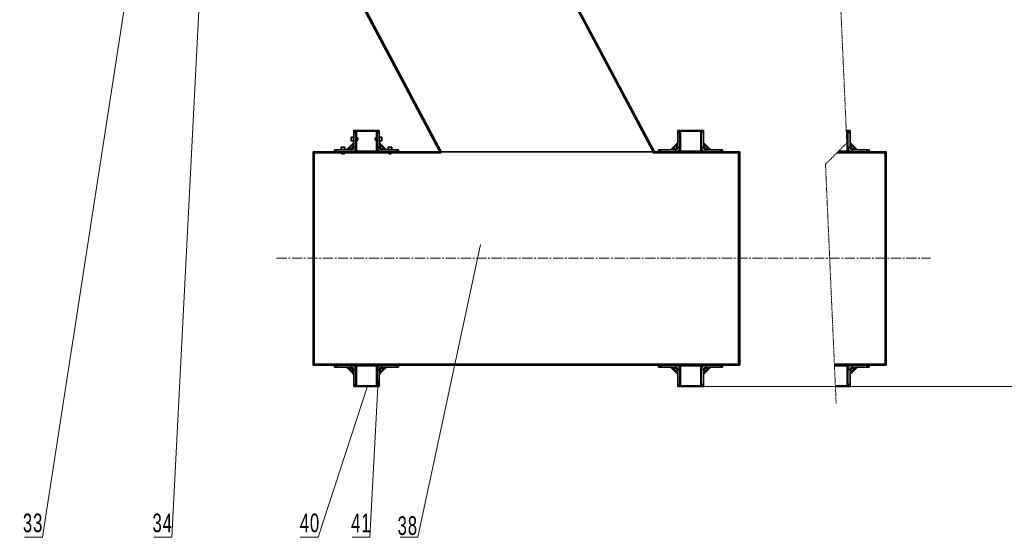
# Model space of a CAD drawing. Header units: millimetres. Extents: x -14862 to 14862, y -10512 to 10512.
# Tile 101 of 199: x 110 to 4727, y -5333 to -2906. Entities that reach past the tile are written whole.
import ezdxf

# ---------------------------------------------------------------- set-up
doc = ezdxf.new("R2010")
doc.units = ezdxf.units.MM
doc.header["$LTSCALE"] = 4
doc.linetypes.add('HIDDEN', pattern=[1.905, 1.27, -0.635])
doc.linetypes.add('点画线', pattern=[18, 12, -2, 2, -2])
doc.layers.get('0').update_dxf_attribs({"lineweight": 18})
for name, color, linetype, lineweight in [('中心线层', 1, '点画线', 18), ('几何体', 7, 'Continuous', 35), ('尺寸线层', 3, 'Continuous', 18), ('折断线', 4, 'HIDDEN', 18), ('注释', 3, 'Continuous', 18)]:
    doc.layers.add(name, color=color, linetype=linetype, lineweight=lineweight)
doc.styles.add('SLDTEXTSTYLE1', font='txt', dxfattribs={"width": 0.667})
doc.styles.add('标准', font='txt', dxfattribs={"width": 0.667})
doc.dimstyles.new('GB_尺寸', dxfattribs={"dimtxt": 3.5, "dimasz": 4, "dimexe": 2, "dimexo": 0, "dimtad": 1, "dimdsep": 46, "dimtxsty": '标准', "dimblk": '_CAXARROW', "dimcen": 0, "dimdle": 8, "dimazin": 2, "dimtfac": 0.707107, "dimtdec": 3, "dimtmove": 2, "dimatfit": 3, "dimfxl": 0, "dimfrac": 2, "dimtolj": 1, "dimarcsym": 0})

# ---------------------------------------------------------------- blocks, each defined once
blk = doc.blocks.new('SW_NOTE_0_9_2')
at = {"layer": '注释', "color": 0}
for p, q in [((-83.8, 0), (0, 0)), ((0, 0), (-83.8, 0)), ((-83.8, 0), (0, 0)), ((0, 0), (-83.8, 0)), ((-83.8, 0), (0, 0)), ((0, 0), (-83.8, 0))]:
    blk.add_line(p, q, dxfattribs=at)
at = {"layer": '注释', "color": 0, "insert": (-47.3, 98.5), "char_height": 87.5, "width": 150.519, "attachment_point": 2, "style": 'SLDTEXTSTYLE1'}
blk.add_mtext('\\T1.1;38', dxfattribs=at)
blk = doc.blocks.new('SW_NOTE_0_1')
at = {"layer": '注释', "color": 0}
for p, q in [((-83.8, 0), (0, 0)), ((0, 0), (-83.8, 0)), ((-83.8, 0), (0, 0)), ((0, 0), (-83.8, 0)), ((-83.8, 0), (0, 0)), ((0, 0), (-83.8, 0))]:
    blk.add_line(p, q, dxfattribs=at)
at = {"layer": '注释', "color": 0, "insert": (-40.6, 111.4), "char_height": 87.5, "width": 138.682, "attachment_point": 2, "style": 'SLDTEXTSTYLE1'}
blk.add_mtext('\\T1.1;41', dxfattribs=at)
blk = doc.blocks.new('SW_NOTE_0_1_0')
at = {"layer": '注释', "color": 0}
for p, q in [((-83.8, 0), (0, 0)), ((0, 0), (-83.8, 0)), ((-83.8, 0), (0, 0)), ((0, 0), (-83.8, 0)), ((-83.8, 0), (0, 0)), ((0, 0), (-83.8, 0))]:
    blk.add_line(p, q, dxfattribs=at)
at = {"layer": '注释', "color": 0, "insert": (-38.4, 111.4), "char_height": 87.5, "width": 148.146, "attachment_point": 2, "style": 'SLDTEXTSTYLE1'}
blk.add_mtext('\\T1.1;40', dxfattribs=at)
blk = doc.blocks.new('SW_NOTE_0_1_1')
at = {"layer": '注释', "color": 0}
for p, q in [((-83.8, 0), (0, 0)), ((0, 0), (-83.8, 0)), ((-83.8, 0), (0, 0)), ((0, 0), (-83.8, 0)), ((-83.8, 0), (0, 0)), ((0, 0), (-83.8, 0))]:
    blk.add_line(p, q, dxfattribs=at)
at = {"layer": '注释', "color": 0, "insert": (-43.7, 111.4), "char_height": 87.5, "width": 139.313, "attachment_point": 2, "style": 'SLDTEXTSTYLE1'}
blk.add_mtext('\\T1.1;33', dxfattribs=at)
blk = doc.blocks.new('SW_NOTE_0_1_2')
at = {"layer": '注释', "color": 0}
for p, q in [((-83.8, 0), (0, 0)), ((0, 0), (-83.8, 0)), ((-83.8, 0), (0, 0)), ((0, 0), (-83.8, 0)), ((-83.8, 0), (0, 0)), ((0, 0), (-83.8, 0))]:
    blk.add_line(p, q, dxfattribs=at)
at = {"layer": '注释', "color": 0, "insert": (-42.7, 111.4), "char_height": 87.5, "width": 136.158, "attachment_point": 2, "style": 'SLDTEXTSTYLE1'}
blk.add_mtext('\\T1.1;34', dxfattribs=at)
blk = doc.blocks.new('*X83')
at = {"layer": '注释', "linetype": 'Continuous'}
blk.add_hatch(color=0, dxfattribs=at).paths.add_polyline_path([(293.1, 1372.2), (291.7, 1355.8), (287.7, 1356.7)], flags=0)
at = {"layer": '注释', "color": 0, "linetype": 'Continuous'}
blk.add_line((293.1, 1372.2), (0, 0), dxfattribs=at)
blk = doc.blocks.new('*X84')
at = {"layer": '注释', "linetype": 'Continuous'}
blk.add_hatch(color=0, dxfattribs=at).paths.add_polyline_path([(38.2, 735.3), (39.4, 718.9), (35.3, 719.1)], flags=0)
at = {"layer": '注释', "color": 0, "linetype": 'Continuous'}
blk.add_line((38.2, 735.3), (0, 0), dxfattribs=at)
blk = doc.blocks.new('*X85')
at = {"layer": '注释', "linetype": 'Continuous'}
blk.add_hatch(color=0, dxfattribs=at).paths.add_polyline_path([(231, 708.5), (227.9, 692.4), (224, 693.7)], flags=0)
at = {"layer": '注释', "color": 0, "linetype": 'Continuous'}
blk.add_line((231, 708.5), (0, 0), dxfattribs=at)
blk = doc.blocks.new('*X86')
at = {"layer": '注释', "linetype": 'Continuous'}
blk.add_hatch(color=0, dxfattribs=at).paths.add_polyline_path([(401, 2589.8), (400.5, 2573.3), (396.5, 2573.9)], flags=0)
at = {"layer": '注释', "color": 0, "linetype": 'Continuous'}
blk.add_line((401, 2589.8), (0, 0), dxfattribs=at)
blk = doc.blocks.new('*X87')
at = {"layer": '注释', "linetype": 'Continuous'}
blk.add_hatch(color=0, dxfattribs=at).paths.add_polyline_path([(128.8, 2498.6), (130, 2482.2), (125.9, 2482.5)], flags=0)
at = {"layer": '注释', "color": 0, "linetype": 'Continuous'}
blk.add_line((128.8, 2498.6), (0, 0), dxfattribs=at)
blk = doc.blocks.new('*X150')
at = {"layer": '尺寸线层'}
for points in [[(5833.9, -105.9), (5846.4, -205.9), (5821.4, -205.9)], [(5833.9, -4625.9), (5846.4, -4525.9), (5821.4, -4525.9)]]:
    blk.add_hatch(color=0, dxfattribs=at).paths.add_polyline_path(points, flags=0)
at = {"layer": '尺寸线层', "color": 0}
for p, q in [((4281.8, -105.9), (5883.9, -105.9)), ((5833.9, -105.9), (5833.9, -4625.9)), ((3206.1, -4625.9), (5883.9, -4625.9))]:
    blk.add_line(p, q, dxfattribs=at)
at = {"layer": '尺寸线层', "color": 0, "insert": (5775, -2365.9), "char_height": 87.5, "width": 344.567, "attachment_point": 5, "rotation": 90, "line_spacing_factor": 1.15057, "style": '标准'}
blk.add_mtext('\\T1.1;4520', dxfattribs=at)
blk = doc.blocks.new('_CAXARROW')
blk.add_hatch(color=0).paths.add_polyline_path([(0, 0), (-1, 0.125), (-1, -0.125)], flags=0)

msp = doc.modelspace()

# ---------------------------------------------------------------- linework, layer by layer
at = {"layer": '中心线层'}
msp.add_line((1314.811, -4023.584), (4380.458, -4023.584), dxfattribs=at)
at = {"layer": '几何体'}
for p, q in [((1664.231, -2743.035), (2080.478, -3525.88)), ((2080.047, -3525.88), (1664.231, -2743.845)), ((2086.141, -3525.88), (1668.646, -2740.687)), ((2664.231, -2743.035), (3080.478, -3525.88)), ((3086.141, -3525.88), (2668.646, -2740.687)), ((1664.141, -3466.893), (1664.141, -3458.38)), ((1676.141, -3456.88), (1665.641, -3456.88)), ((1665.641, -3456.88), (1665.641, -3467.095)), ((1676.141, -3425.88), (1686.141, -3425.88)), ((1676.141, -3435.88), (1676.141, -3425.88)), ((1686.141, -3435.88), (1676.141, -3435.88)), ((1676.141, -3505.88), (1676.141, -3435.88)), ((1686.141, -3425.88), (1686.141, -3430.88)), ((1686.141, -3430.88), (1686.141, -3520.88)), ((1686.141, -3505.88), (1686.141, -3435.88)), ((1689.141, -3430.88), (1689.141, -3520.88)), ((1695.541, -3459.88), (1689.141, -3459.88)), ((1781.141, -3425.88), (1691.141, -3425.88)), ((1781.141, -3428.88), (1691.141, -3428.88)), ((1696.141, -3460.48), (1695.541, -3459.88)), ((1695.541, -3466.69), (1695.541, -3459.88)), ((1696.141, -3460.48), (1696.141, -3466.609)), ((1776.741, -3459.88), (1776.141, -3460.48)), ((1776.141, -3468.828), (1776.141, -3460.48)), ((1783.141, -3459.88), (1776.741, -3459.88)), ((1776.741, -3459.88), (1776.741, -3469.156)), ((1783.141, -3520.88), (1783.141, -3430.88)), ((1786.141, -3425.88), (1796.141, -3425.88)), ((1786.141, -3430.88), (1786.141, -3425.88)), ((1786.141, -3520.88), (1786.141, -3430.88)), ((1796.141, -3435.88), (1786.141, -3435.88)), ((1786.141, -3435.88), (1786.141, -3505.88)), ((1796.141, -3425.88), (1796.141, -3435.88)), ((1796.141, -3435.88), (1796.141, -3505.88)), ((1806.641, -3456.88), (1796.141, -3456.88)), ((1806.641, -3470.793), (1806.641, -3456.88)), ((1808.141, -3458.38), (1808.141, -3469.974)), ((3196.141, -3425.88), (3206.141, -3425.88)), ((3196.141, -3435.88), (3196.141, -3425.88)), ((3206.141, -3435.88), (3196.141, -3435.88)), ((3196.141, -3505.88), (3196.141, -3435.88)), ((3206.141, -3425.88), (3206.141, -3430.88)), ((3206.141, -3430.88), (3206.141, -3520.88)), ((3206.141, -3505.88), (3206.141, -3435.88)), ((3209.141, -3430.88), (3209.141, -3520.88)), ((3301.141, -3425.88), (3211.141, -3425.88)), ((3301.141, -3428.88), (3211.141, -3428.88)), ((3303.141, -3520.88), (3303.141, -3430.88)), ((3306.141, -3425.88), (3316.141, -3425.88)), ((3306.141, -3430.88), (3306.141, -3425.88)), ((3306.141, -3520.88), (3306.141, -3430.88)), ((3316.141, -3435.88), (3306.141, -3435.88)), ((3306.141, -3435.88), (3306.141, -3505.88)), ((3316.141, -3425.88), (3316.141, -3435.88)), ((3316.141, -3435.88), (3316.141, -3505.88)), ((3988.667, -3425.88), (3985.869, -3425.88)), ((3988.667, -3428.88), (3986.002, -3428.88)), ((3990.667, -3520.88), (3990.667, -3430.88)), ((3993.668, -3425.88), (4003.668, -3425.88)), ((3993.668, -3430.88), (3993.668, -3425.88)), ((3993.668, -3520.88), (3993.668, -3430.88)), ((4003.668, -3435.88), (3993.668, -3435.88)), ((3993.668, -3435.88), (3993.668, -3505.88)), ((4003.668, -3425.88), (4003.668, -3435.88)), ((4003.668, -3435.88), (4003.668, -3505.88)), ((1617.141, -3505.38), (1617.141, -3515.88)), ((1619.644, -3505.38), (1617.141, -3505.38)), ((1618.641, -3503.88), (1620.727, -3503.88)), ((1635.141, -3505.38), (1619.644, -3505.38)), ((1620.727, -3503.88), (1633.641, -3503.88)), ((1635.141, -3515.88), (1635.141, -3505.38)), ((1643.463, -3514.416), (1674.676, -3483.203)), ((1671.141, -3493.809), (1654.07, -3510.88)), ((1664.141, -3473.38), (1664.141, -3466.893)), ((1665.641, -3467.095), (1665.641, -3474.88)), ((1665.641, -3474.88), (1676.141, -3474.88)), ((1671.141, -3493.809), (1676.141, -3493.809)), ((1671.141, -3505.88), (1671.141, -3493.809)), ((1671.141, -3505.88), (1676.141, -3505.88)), ((1676.141, -3505.88), (1686.141, -3505.88)), ((1689.141, -3471.88), (1695.541, -3471.88)), ((1695.541, -3471.88), (1695.541, -3466.69)), ((1695.541, -3471.88), (1696.141, -3471.28)), ((1696.141, -3466.609), (1696.141, -3471.28)), ((1776.141, -3471.28), (1776.141, -3468.828)), ((1776.141, -3471.28), (1776.741, -3471.88)), ((1776.741, -3469.156), (1776.741, -3471.88)), ((1776.741, -3471.88), (1783.141, -3471.88)), ((1786.141, -3505.88), (1796.141, -3505.88)), ((1796.141, -3474.88), (1806.641, -3474.88)), ((1796.141, -3493.809), (1801.141, -3493.809)), ((1796.141, -3505.88), (1801.141, -3505.88)), ((1797.605, -3483.203), (1828.818, -3514.416)), ((1801.141, -3493.809), (1801.141, -3505.88)), ((1818.212, -3510.88), (1801.141, -3493.809)), ((1806.641, -3474.88), (1806.641, -3470.793)), ((1808.141, -3469.974), (1808.141, -3473.38)), ((1837.141, -3505.38), (1837.141, -3515.88)), ((1848.375, -3505.38), (1837.141, -3505.38)), ((1838.641, -3503.88), (1848.003, -3503.88)), ((1848.003, -3503.88), (1853.641, -3503.88)), ((1855.141, -3505.38), (1848.375, -3505.38)), ((1855.141, -3515.88), (1855.141, -3505.38)), ((3163.463, -3514.416), (3194.676, -3483.203)), ((3191.141, -3493.809), (3174.07, -3510.88)), ((3191.141, -3493.809), (3196.141, -3493.809)), ((3191.141, -3505.88), (3191.141, -3493.809)), ((3191.141, -3505.88), (3196.141, -3505.88)), ((3196.141, -3505.88), (3206.141, -3505.88)), ((3306.141, -3505.88), (3316.141, -3505.88)), ((3316.141, -3493.809), (3321.141, -3493.809)), ((3316.141, -3505.88), (3321.141, -3505.88)), ((3317.605, -3483.203), (3348.818, -3514.416)), ((3321.141, -3493.809), (3321.141, -3505.88)), ((3338.212, -3510.88), (3321.141, -3493.809)), ((3993.668, -3505.88), (4003.668, -3505.88)), ((4003.668, -3493.809), (4008.667, -3493.809)), ((4003.668, -3505.88), (4008.667, -3505.88)), ((4005.131, -3483.203), (4036.345, -3514.416)), ((4008.667, -3493.809), (4008.667, -3505.88)), ((4025.738, -3510.88), (4008.667, -3493.809)), ((1486.141, -3525.88), (1486.141, -4525.88)), ((2080.478, -3525.88), (1486.141, -3525.88)), ((1491.141, -3530.88), (2086.141, -3530.88)), ((1491.141, -3530.88), (1491.141, -4520.88)), ((1586.141, -3525.88), (1586.141, -3515.88)), ((1586.141, -3515.88), (1596.141, -3515.88)), ((1596.141, -3515.88), (1596.141, -3525.88)), ((1596.141, -3515.88), (1666.141, -3515.88)), ((1620.141, -3530.88), (1620.141, -3535.28)), ((1620.141, -3535.28), (1620.741, -3535.88)), ((1621.81, -3535.28), (1620.141, -3535.28)), ((1622.243, -3535.88), (1620.741, -3535.88)), ((1621.81, -3535.28), (1632.141, -3535.28)), ((1631.541, -3535.88), (1622.243, -3535.88)), ((1631.541, -3535.88), (1632.141, -3535.28)), ((1632.141, -3535.28), (1632.141, -3530.88)), ((1654.07, -3515.88), (1654.07, -3510.88)), ((1654.07, -3510.88), (1666.141, -3510.88)), ((1666.141, -3515.88), (1666.141, -3510.88)), ((1666.141, -3515.88), (1666.141, -3525.88)), ((1691.141, -3522.88), (1781.141, -3522.88)), ((1806.141, -3510.88), (1806.141, -3515.88)), ((1806.141, -3510.88), (1818.212, -3510.88)), ((1806.141, -3525.88), (1806.141, -3515.88)), ((1806.141, -3515.88), (1876.141, -3515.88)), ((1818.212, -3510.88), (1818.212, -3515.88)), ((1840.141, -3530.88), (1840.141, -3535.28)), ((1840.141, -3535.28), (1840.741, -3535.88)), ((1840.141, -3535.28), (1847.63, -3535.28)), ((1847.481, -3535.88), (1840.741, -3535.88)), ((1851.541, -3535.88), (1847.481, -3535.88)), ((1847.63, -3535.28), (1852.141, -3535.28)), ((1851.541, -3535.88), (1852.141, -3535.28)), ((1852.141, -3535.28), (1852.141, -3530.88)), ((1876.141, -3525.88), (1876.141, -3515.88)), ((1876.141, -3515.88), (1886.141, -3515.88)), ((1886.141, -3515.88), (1886.141, -3525.88)), ((2080.478, -3525.88), (2086.141, -3525.88)), ((2086.141, -3530.88), (2086.141, -3525.88)), ((2086.141, -3526.288), (3080.478, -3526.288)), ((3080.478, -3525.88), (3086.141, -3525.88)), ((3080.478, -3525.88), (3080.478, -3530.88)), ((3080.478, -3530.88), (3481.141, -3530.88)), ((3486.141, -3525.88), (3086.141, -3525.88)), ((3106.141, -3525.88), (3106.141, -3515.88)), ((3106.141, -3515.88), (3116.141, -3515.88)), ((3116.141, -3515.88), (3116.141, -3525.88)), ((3116.141, -3515.88), (3186.141, -3515.88)), ((3174.07, -3515.88), (3174.07, -3510.88)), ((3174.07, -3510.88), (3186.141, -3510.88)), ((3186.141, -3515.88), (3186.141, -3510.88)), ((3186.141, -3515.88), (3186.141, -3525.88)), ((3211.141, -3522.88), (3301.141, -3522.88)), ((3326.141, -3510.88), (3338.212, -3510.88)), ((3326.141, -3510.88), (3326.141, -3515.88)), ((3326.141, -3525.88), (3326.141, -3515.88)), ((3326.141, -3515.88), (3396.141, -3515.88)), ((3338.212, -3510.88), (3338.212, -3515.88)), ((3396.141, -3525.88), (3396.141, -3515.88)), ((3396.141, -3515.88), (3406.141, -3515.88)), ((3406.141, -3515.88), (3406.141, -3525.88)), ((3481.141, -4520.88), (3481.141, -3530.88)), ((3486.141, -4525.88), (3486.141, -3525.88)), ((3941.914, -3530.88), (4168.667, -3530.88)), ((4173.668, -3525.88), (3946.913, -3525.88)), ((3949.913, -3522.88), (3988.667, -3522.88)), ((4013.668, -3510.88), (4013.668, -3515.88)), ((4013.668, -3510.88), (4025.738, -3510.88)), ((4013.668, -3525.88), (4013.668, -3515.88)), ((4013.668, -3515.88), (4083.668, -3515.88)), ((4025.738, -3510.88), (4025.738, -3515.88)), ((4083.668, -3525.88), (4083.668, -3515.88)), ((4083.668, -3515.88), (4093.668, -3515.88)), ((4093.668, -3515.88), (4093.668, -3525.88)), ((4168.667, -4520.88), (4168.667, -3530.88)), ((4173.668, -4525.88), (4173.668, -3525.88)), ((1491.141, -4520.88), (3481.141, -4520.88)), ((3930.25, -4520.88), (4168.667, -4520.88)), ((1486.141, -4525.88), (3486.141, -4525.88)), ((1586.141, -4535.88), (1586.141, -4525.88)), ((1596.141, -4535.88), (1586.141, -4535.88)), ((1596.141, -4525.88), (1596.141, -4535.88)), ((1666.141, -4535.88), (1596.141, -4535.88)), ((1674.676, -4568.558), (1643.463, -4537.345)), ((1654.07, -4540.88), (1654.07, -4535.88)), ((1666.141, -4540.88), (1654.07, -4540.88)), ((1654.07, -4540.88), (1671.141, -4557.951)), ((1666.141, -4525.88), (1666.141, -4535.88)), ((1666.141, -4540.88), (1666.141, -4535.88)), ((1671.141, -4557.951), (1671.141, -4545.88)), ((1676.141, -4545.88), (1671.141, -4545.88)), ((1676.141, -4557.951), (1671.141, -4557.951)), ((1686.141, -4545.88), (1676.141, -4545.88)), ((1676.141, -4615.88), (1676.141, -4545.88)), ((1686.141, -4530.88), (1686.141, -4620.88)), ((1686.141, -4615.88), (1686.141, -4545.88)), ((1689.141, -4530.88), (1689.141, -4620.88)), ((1781.141, -4528.88), (1691.141, -4528.88)), ((1783.141, -4620.88), (1783.141, -4530.88)), ((1786.141, -4620.88), (1786.141, -4530.88)), ((1796.141, -4545.88), (1786.141, -4545.88)), ((1786.141, -4545.88), (1786.141, -4615.88)), ((1796.141, -4545.88), (1796.141, -4615.88)), ((1801.141, -4545.88), (1796.141, -4545.88)), ((1801.141, -4557.951), (1796.141, -4557.951)), ((1828.818, -4537.345), (1797.605, -4568.558)), ((1801.141, -4557.951), (1818.212, -4540.88)), ((1801.141, -4545.88), (1801.141, -4557.951)), ((1806.141, -4535.88), (1806.141, -4525.88)), ((1876.141, -4535.88), (1806.141, -4535.88)), ((1806.141, -4535.88), (1806.141, -4540.88)), ((1818.212, -4540.88), (1806.141, -4540.88)), ((1818.212, -4535.88), (1818.212, -4540.88)), ((1876.141, -4535.88), (1876.141, -4525.88)), ((1886.141, -4535.88), (1876.141, -4535.88)), ((1886.141, -4525.88), (1886.141, -4535.88)), ((3106.141, -4535.88), (3106.141, -4525.88)), ((3116.141, -4535.88), (3106.141, -4535.88)), ((3116.141, -4525.88), (3116.141, -4535.88)), ((3186.141, -4535.88), (3116.141, -4535.88)), ((3194.676, -4568.558), (3163.463, -4537.345)), ((3174.07, -4540.88), (3174.07, -4535.88)), ((3186.141, -4540.88), (3174.07, -4540.88)), ((3174.07, -4540.88), (3191.141, -4557.951)), ((3186.141, -4525.88), (3186.141, -4535.88)), ((3186.141, -4540.88), (3186.141, -4535.88)), ((3191.141, -4557.951), (3191.141, -4545.88)), ((3196.141, -4545.88), (3191.141, -4545.88)), ((3196.141, -4557.951), (3191.141, -4557.951)), ((3206.141, -4545.88), (3196.141, -4545.88)), ((3196.141, -4615.88), (3196.141, -4545.88)), ((3206.141, -4530.88), (3206.141, -4620.88)), ((3206.141, -4615.88), (3206.141, -4545.88)), ((3209.141, -4530.88), (3209.141, -4620.88)), ((3301.141, -4528.88), (3211.141, -4528.88)), ((3303.141, -4620.88), (3303.141, -4530.88)), ((3306.141, -4620.88), (3306.141, -4530.88)), ((3316.141, -4545.88), (3306.141, -4545.88)), ((3306.141, -4545.88), (3306.141, -4615.88)), ((3316.141, -4545.88), (3316.141, -4615.88)), ((3321.141, -4545.88), (3316.141, -4545.88)), ((3321.141, -4557.951), (3316.141, -4557.951)), ((3348.818, -4537.345), (3317.605, -4568.558)), ((3321.141, -4557.951), (3338.212, -4540.88)), ((3321.141, -4545.88), (3321.141, -4557.951)), ((3326.141, -4535.88), (3326.141, -4525.88)), ((3396.141, -4535.88), (3326.141, -4535.88)), ((3326.141, -4535.88), (3326.141, -4540.88)), ((3338.212, -4540.88), (3326.141, -4540.88)), ((3338.212, -4535.88), (3338.212, -4540.88)), ((3396.141, -4535.88), (3396.141, -4525.88)), ((3406.141, -4535.88), (3396.141, -4535.88)), ((3406.141, -4525.88), (3406.141, -4535.88)), ((3930.473, -4525.88), (4173.668, -4525.88)), ((3988.667, -4528.88), (3930.609, -4528.88)), ((3990.667, -4620.88), (3990.667, -4530.88)), ((3993.668, -4620.88), (3993.668, -4530.88)), ((4003.668, -4545.88), (3993.668, -4545.88)), ((3993.668, -4545.88), (3993.668, -4615.88)), ((4003.668, -4545.88), (4003.668, -4615.88)), ((4008.667, -4545.88), (4003.668, -4545.88)), ((4008.667, -4557.951), (4003.668, -4557.951)), ((4036.345, -4537.345), (4005.131, -4568.558)), ((4008.667, -4557.951), (4025.738, -4540.88)), ((4008.667, -4545.88), (4008.667, -4557.951)), ((4013.668, -4535.88), (4013.668, -4525.88)), ((4083.668, -4535.88), (4013.668, -4535.88)), ((4013.668, -4535.88), (4013.668, -4540.88)), ((4025.738, -4540.88), (4013.668, -4540.88)), ((4025.738, -4535.88), (4025.738, -4540.88)), ((4083.668, -4535.88), (4083.668, -4525.88)), ((4093.668, -4535.88), (4083.668, -4535.88)), ((4093.668, -4525.88), (4093.668, -4535.88)), ((1676.141, -4615.88), (1686.141, -4615.88)), ((1676.141, -4625.88), (1676.141, -4615.88)), ((1786.141, -4615.88), (1796.141, -4615.88)), ((1796.141, -4615.88), (1796.141, -4625.88)), ((3196.141, -4625.88), (3196.141, -4615.88)), ((3196.141, -4615.88), (3206.141, -4615.88)), ((3306.141, -4615.88), (3316.141, -4615.88)), ((3316.141, -4615.88), (3316.141, -4625.88)), ((3993.668, -4615.88), (4003.668, -4615.88)), ((4003.668, -4615.88), (4003.668, -4625.88)), ((1686.141, -4625.88), (1676.141, -4625.88)), ((1686.141, -4620.88), (1686.141, -4625.88)), ((1691.141, -4622.88), (1781.141, -4622.88)), ((1691.141, -4625.88), (1781.141, -4625.88)), ((1786.141, -4625.88), (1786.141, -4620.88)), ((1796.141, -4625.88), (1786.141, -4625.88)), ((3206.141, -4625.88), (3196.141, -4625.88)), ((3206.141, -4620.88), (3206.141, -4625.88)), ((3211.141, -4622.88), (3301.141, -4622.88)), ((3211.141, -4625.88), (3301.141, -4625.88)), ((3306.141, -4625.88), (3306.141, -4620.88)), ((3316.141, -4625.88), (3306.141, -4625.88)), ((3934.801, -4622.88), (3988.667, -4622.88)), ((3934.935, -4625.88), (3988.667, -4625.88)), ((3993.668, -4625.88), (3993.668, -4620.88)), ((4003.668, -4625.88), (3993.668, -4625.88))]:
    msp.add_line(p, q, dxfattribs=at)
for points in [[(1674.676, -3483.203), (1674.608, -3483.406), (1674.407, -3484.01), (1674.08, -3484.99), (1673.641, -3486.309), (1673.105, -3487.916), (1672.494, -3489.75), (1671.83, -3491.74), (1671.141, -3493.809)], [(1801.141, -3493.809), (1800.451, -3491.74), (1799.788, -3489.75), (1799.176, -3487.916), (1798.641, -3486.309), (1798.201, -3484.99), (1797.874, -3484.01), (1797.673, -3483.406), (1797.605, -3483.203)], [(3194.676, -3483.203), (3194.608, -3483.406), (3194.407, -3484.01), (3194.08, -3484.99), (3193.641, -3486.309), (3193.105, -3487.916), (3192.494, -3489.75), (3191.83, -3491.74), (3191.141, -3493.809)], [(3321.141, -3493.809), (3320.451, -3491.74), (3319.788, -3489.75), (3319.177, -3487.916), (3318.641, -3486.309), (3318.201, -3484.99), (3317.874, -3484.01), (3317.673, -3483.406), (3317.605, -3483.203)], [(4008.667, -3493.809), (4007.977, -3491.74), (4007.315, -3489.75), (4006.702, -3487.916), (4006.167, -3486.309), (4005.728, -3484.99), (4005.402, -3484.01), (4005.199, -3483.406), (4005.131, -3483.203)], [(1654.07, -3510.88), (1652, -3511.57), (1650.011, -3512.233), (1648.177, -3512.844), (1646.57, -3513.38), (1645.251, -3513.82), (1644.27, -3514.147), (1643.667, -3514.348), (1643.463, -3514.416)], [(1828.818, -3514.416), (1828.657, -3514.362), (1828.179, -3514.202), (1827.397, -3513.942), (1826.337, -3513.589), (1825.03, -3513.153), (1823.515, -3512.648), (1821.84, -3512.089), (1820.054, -3511.494), (1818.212, -3510.88)], [(3174.07, -3510.88), (3172, -3511.57), (3170.011, -3512.233), (3168.177, -3512.844), (3166.57, -3513.38), (3165.251, -3513.82), (3164.27, -3514.147), (3163.667, -3514.348), (3163.463, -3514.416)], [(3348.818, -3514.416), (3348.657, -3514.362), (3348.179, -3514.202), (3347.397, -3513.942), (3346.337, -3513.589), (3345.03, -3513.153), (3343.515, -3512.648), (3341.84, -3512.089), (3340.054, -3511.494), (3338.212, -3510.88)], [(4036.345, -3514.416), (4036.184, -3514.362), (4035.706, -3514.202), (4034.924, -3513.942), (4033.863, -3513.589), (4032.557, -3513.153), (4031.042, -3512.648), (4029.366, -3512.089), (4027.58, -3511.494), (4025.738, -3510.88)], [(1643.463, -4537.345), (1643.624, -4537.398), (1644.103, -4537.558), (1644.884, -4537.818), (1645.945, -4538.172), (1647.252, -4538.608), (1648.766, -4539.112), (1650.442, -4539.671), (1652.228, -4540.266), (1654.07, -4540.88)], [(1671.141, -4557.951), (1671.83, -4560.021), (1672.494, -4562.01), (1673.105, -4563.844), (1673.641, -4565.451), (1674.08, -4566.77), (1674.407, -4567.751), (1674.608, -4568.354), (1674.676, -4568.558)], [(1797.605, -4568.558), (1797.673, -4568.354), (1797.874, -4567.751), (1798.201, -4566.77), (1798.641, -4565.451), (1799.176, -4563.844), (1799.788, -4562.01), (1800.451, -4560.021), (1801.141, -4557.951)], [(1818.212, -4540.88), (1820.281, -4540.191), (1822.271, -4539.527), (1824.105, -4538.916), (1825.712, -4538.38), (1827.031, -4537.941), (1828.011, -4537.614), (1828.615, -4537.413), (1828.818, -4537.345)], [(3163.463, -4537.345), (3163.624, -4537.398), (3164.103, -4537.558), (3164.884, -4537.818), (3165.945, -4538.172), (3167.252, -4538.608), (3168.766, -4539.112), (3170.442, -4539.671), (3172.228, -4540.266), (3174.07, -4540.88)], [(3191.141, -4557.951), (3191.83, -4560.021), (3192.494, -4562.01), (3193.105, -4563.844), (3193.641, -4565.451), (3194.08, -4566.77), (3194.407, -4567.751), (3194.608, -4568.354), (3194.676, -4568.558)], [(3317.605, -4568.558), (3317.673, -4568.354), (3317.874, -4567.751), (3318.201, -4566.77), (3318.641, -4565.451), (3319.177, -4563.844), (3319.788, -4562.01), (3320.451, -4560.021), (3321.141, -4557.951)], [(3338.212, -4540.88), (3340.281, -4540.191), (3342.271, -4539.527), (3344.104, -4538.916), (3345.712, -4538.38), (3347.031, -4537.941), (3348.011, -4537.614), (3348.615, -4537.413), (3348.818, -4537.345)], [(4005.131, -4568.558), (4005.199, -4568.354), (4005.402, -4567.751), (4005.728, -4566.77), (4006.167, -4565.451), (4006.702, -4563.844), (4007.315, -4562.01), (4007.977, -4560.021), (4008.667, -4557.951)], [(4025.738, -4540.88), (4027.807, -4540.191), (4029.797, -4539.527), (4031.632, -4538.916), (4033.238, -4538.38), (4034.557, -4537.941), (4035.538, -4537.614), (4036.14, -4537.413), (4036.345, -4537.345)]]:
    msp.add_lwpolyline(points, dxfattribs=at)
for centre, radius, start, end in [((1665.641, -3458.38), 1.5, 89.99583, 179.999617), ((1691.141, -3430.88), 5, 89.999872, 180.001494), ((1691.141, -3430.88), 2, 90.004937, 179.998479), ((1781.141, -3430.88), 5, 359.998506, 90.000128), ((1781.141, -3430.88), 2, 0.001521, 89.995063), ((1806.641, -3458.38), 1.5, 0.000383, 89.995064), ((3211.141, -3430.88), 5, 90.000838, 179.999162), ((3211.141, -3430.88), 2, 90.001521, 179.998479), ((3301.141, -3430.88), 5, 0.000838, 89.999162), ((3301.141, -3430.88), 2, 0.001521, 89.998479), ((3988.667, -3430.881), 5.001, 0.007834, 90.004459), ((3988.668, -3430.88), 2, 359.989868, 90.034033), ((1618.641, -3505.38), 1.5, 90.004936, 179.999617), ((1633.641, -3505.38), 1.5, 359.984836, 90.01061), ((1665.641, -3473.38), 1.5, 180.000383, 270.00417), ((1666.141, -3505.88), 10, 270.000838, 359.999162), ((1666.141, -3505.88), 20, 269.999376, 0.000624), ((1666.141, -3505.88), 5, 269.999872, 0.001494), ((1671.142, -3479.667), 4.999, 314.991918, 0.003946), ((1806.141, -3505.88), 20, 180.001177, 269.998823), ((1801.142, -3479.666), 5.001, 180.008743, 224.995393), ((1806.141, -3505.88), 10, 180.000838, 269.999162), ((1806.141, -3505.88), 5, 179.998506, 270.000128), ((1806.641, -3473.38), 1.5, 270.004936, 359.999617), ((1838.641, -3505.38), 1.5, 90.004936, 179.999617), ((1853.641, -3505.38), 1.5, 359.984836, 90.01061), ((3186.141, -3505.88), 10, 270.000838, 359.999162), ((3186.141, -3505.88), 20, 269.99992, 0.00008), ((3186.141, -3505.88), 5, 270.000838, 359.999162), ((3191.14, -3479.667), 5.001, 315.002822, 359.99634), ((3326.141, -3505.88), 20, 179.99992, 270.00008), ((3321.141, -3479.667), 5.001, 180.00366, 224.997178), ((3326.141, -3505.88), 10, 180.000838, 269.999162), ((3326.141, -3505.88), 5, 180.000838, 269.999162), ((4013.667, -3505.881), 20, 179.998663, 270.002703), ((4008.664, -3479.67), 4.996, 179.962957, 224.995001), ((4013.666, -3505.882), 9.998, 179.989178, 270.012188), ((4013.668, -3505.88), 5.001, 180.007834, 270.004459), ((1639.927, -3510.88), 5.001, 270.00366, 314.997178), ((1691.141, -3520.88), 5, 179.998506, 270.000128), ((1691.141, -3520.88), 2, 180.001521, 269.995063), ((1781.141, -3520.88), 5, 269.999872, 0.001494), ((1781.141, -3520.88), 2, 270.004937, 359.998479), ((1832.354, -3510.88), 5.001, 225.002822, 269.999072), ((3159.927, -3510.88), 5.001, 270.00366, 314.997178), ((3211.141, -3520.88), 5, 180.000838, 269.999162), ((3211.141, -3520.88), 2, 180.001521, 269.998479), ((3301.141, -3520.88), 5, 270.000838, 359.999162), ((3301.141, -3520.88), 2, 270.001521, 359.998479), ((3352.354, -3510.88), 5, 225.000194, 269.998968), ((3988.667, -3520.88), 5.001, 269.995541, 359.992166), ((3988.668, -3520.881), 2, 269.965967, 0.010132), ((4039.882, -3510.875), 5.005, 225.023839, 269.983518), ((1639.928, -4540.88), 5, 45.001037, 90.001423), ((1666.141, -4545.88), 20, 359.999376, 90.000624), ((1666.141, -4545.88), 10, 0.000838, 89.999162), ((1666.141, -4545.88), 5, 359.99754, 90.00246), ((1671.142, -4572.093), 4.999, 359.996054, 45.008082), ((1691.14, -4530.88), 5, 89.99754, 180.005192), ((1691.141, -4530.88), 2, 90.004937, 180.001894), ((1781.141, -4530.88), 5, 359.994808, 90.00246), ((1781.141, -4530.88), 2, 359.998106, 89.995063), ((1806.141, -4545.88), 20, 90.000465, 179.999535), ((1806.141, -4545.88), 10, 90.000838, 179.999162), ((1801.142, -4572.094), 5.001, 135.004607, 179.991257), ((1806.14, -4545.88), 5, 89.99754, 180.00246), ((1832.354, -4540.88), 5, 89.995846, 134.998963), ((3159.928, -4540.88), 5, 45.001037, 90.001423), ((3186.141, -4545.88), 20, 359.999376, 90.000624), ((3186.141, -4545.88), 10, 0.000838, 89.999162), ((3186.141, -4545.88), 5, 359.999872, 90.001494), ((3191.14, -4572.094), 5.001, 0.00366, 44.997178), ((3211.141, -4530.88), 5, 89.998506, 180.00286), ((3211.141, -4530.88), 2, 90.001521, 180.001894), ((3301.141, -4530.88), 5, 359.99714, 90.001494), ((3301.141, -4530.88), 2, 359.998106, 89.998479), ((3326.141, -4545.88), 20, 89.99992, 180.00008), ((3326.141, -4545.88), 10, 90.000838, 179.999162), ((3321.141, -4572.094), 5.001, 135.002822, 179.99634), ((3326.141, -4545.88), 5, 89.998506, 180.000128), ((3352.354, -4540.88), 4.999, 89.995949, 135.001591), ((3988.667, -4530.881), 5, 0.004136, 90.006791), ((3988.668, -4530.88), 2, 359.986453, 90.034033), ((4013.667, -4545.88), 20, 89.99801, 180.000624), ((4013.666, -4545.878), 9.998, 89.987812, 180.010822), ((4008.664, -4572.09), 4.996, 135.004999, 180.037043), ((4013.668, -4545.881), 5, 89.993209, 179.993132), ((4039.882, -4540.885), 5.004, 90.011399, 134.977947), ((1691.14, -4620.88), 5, 179.99754, 270.00246), ((1691.14, -4620.88), 2, 179.993276, 270.006724), ((1781.141, -4620.88), 5, 269.99754, 0.00246), ((1781.141, -4620.88), 2, 269.993276, 0.006724), ((3211.141, -4620.88), 5, 179.999872, 270.001494), ((3211.14, -4620.88), 2, 179.993276, 270.010139), ((3301.141, -4620.88), 2, 269.989861, 0.006724), ((3301.141, -4620.88), 5, 269.998506, 0.000128), ((3988.668, -4620.881), 1.999, 269.954311, 0.018373), ((3988.667, -4620.88), 5, 269.993209, 359.993132)]:
    msp.add_arc(centre, radius, start, end, dxfattribs=at)
at = {"layer": '折断线'}
for p, q in [((3888.475, -1242.443), (3988.475, -3484.318)), ((3988.475, -3484.318), (3888.475, -3584.318)), ((3888.475, -3584.318), (3938.475, -4705.255))]:
    msp.add_line(p, q, dxfattribs=at)

# ---------------------------------------------------------------- block references
at = {"layer": '注释'}
for name, p in [('*X86', (216.274, -5332.92)), ('*X87', (823.07, -5332.92)), ('*X83', (1977.086, -5332.92)), ('*X84', (1752.02, -5332.92)), ('*X85', (1509.301, -5332.92)), ('SW_NOTE_0_1_1', (216.274, -5332.92)), ('SW_NOTE_0_1_2', (823.07, -5332.92)), ('SW_NOTE_0_1_0', (1509.301, -5332.92)), ('SW_NOTE_0_1', (1752.02, -5332.92)), ('SW_NOTE_0_9_2', (1977.086, -5332.92))]:
    msp.add_blockref(name, p, dxfattribs=at)

# ---------------------------------------------------------------- dimensions: what is measured, and where the dimension line sits
at = {"layer": '尺寸线层'}
dim = msp.add_linear_dim(base=(5833.875, -4625.88), p1=(4281.827, -105.88), p2=(3206.141, -4625.88), angle=270, dimstyle='GB_尺寸', override={"dimscale": 25, "dimsah": 1, "dimtfill": 1, "dimtzin": 8}, dxfattribs=at)
dim.commit()
dim.dimension.update_dxf_attribs({"geometry": '*X150', "text_midpoint": (5774.989, -2365.88), "dimtype": 160})

doc.saveas('drawing.dxf')
